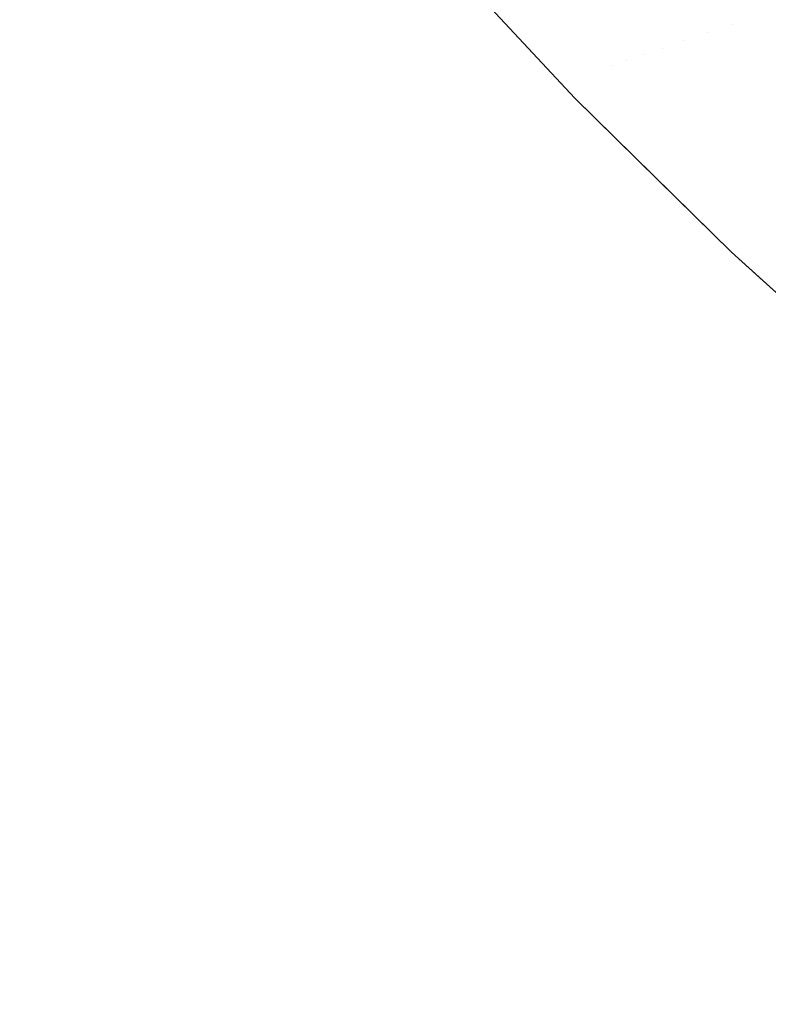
# Model space of a CAD drawing. Header units: centimetres. Extents: x -44.1 to 45.2, y 4.2 to 6.
# Tile 139 of 256: x -14.0743 to -14.0431, y 4.5621 to 4.6031. Entities that reach past the tile are written whole.
import ezdxf

# ---------------------------------------------------------------- set-up
doc = ezdxf.new("R2010")
doc.units = ezdxf.units.CM
doc.header["$LTSCALE"] = 2.54
doc.layers.add('Lucido design-1', color=7, linetype='Continuous')

# ---------------------------------------------------------------- blocks, each defined once
blk = doc.blocks.new('Gruppo-4-1')
at = {"color": 7, "linetype": 'Continuous', "lineweight": 9}
blk.add_3dface([(-43.918995, 5.900212, -2276.22217), (-43.918995, 4.300212, -2276.22217), (45.04592, 4.300212, -2276.22217), (45.04592, 5.900212, -2276.22217)], dxfattribs=at)
for points, invisible_edges in [([(-14.062954, 4.607369, -2276.944493), (-14.059306, 4.603264, -2276.944493), (-14.059965, 4.603049, -2276.946366), (-14.063621, 4.607164, -2276.946366)], 15), ([(-14.063621, 4.607164, -2276.946366), (-14.059965, 4.603049, -2276.946366), (-14.060688, 4.602814, -2276.948259), (-14.064353, 4.606938, -2276.948259)], 15), ([(-14.048341, 4.606832, -2276.691158), (-14.047772, 4.607017, -2276.689995), (-14.044062, 4.603067, -2276.689995), (-14.044625, 4.602873, -2276.691158)], 15), ([(-14.065152, 4.606692, -2276.95017), (-14.061477, 4.602557, -2276.95017), (-14.062336, 4.602278, -2276.952099), (-14.066022, 4.606425, -2276.952099)], 15), ([(-14.064353, 4.606938, -2276.948259), (-14.060688, 4.602814, -2276.948259), (-14.061477, 4.602557, -2276.95017), (-14.065152, 4.606692, -2276.95017)], 15), ([(-14.049413, 4.606483, -2276.693488), (-14.048889, 4.606654, -2276.692323), (-14.045165, 4.602688, -2276.692323), (-14.045682, 4.60251, -2276.693488)], 15), ([(-14.044625, 4.602873, -2276.691158), (-14.045165, 4.602688, -2276.692323), (-14.048889, 4.606654, -2276.692323), (-14.048341, 4.606832, -2276.691158)], 15), ([(-14.066963, 4.606135, -2276.954044), (-14.063266, 4.601975, -2276.954044), (-14.064269, 4.601649, -2276.956004), (-14.067978, 4.605822, -2276.956004)], 15), ([(-14.066022, 4.606425, -2276.952099), (-14.062336, 4.602278, -2276.952099), (-14.063266, 4.601975, -2276.954044), (-14.066963, 4.606135, -2276.954044)], 15), ([(-14.046652, 4.602177, -2276.695821), (-14.047103, 4.602021, -2276.696987), (-14.050853, 4.606015, -2276.696987), (-14.050395, 4.606164, -2276.695821)], 15), ([(-14.050395, 4.606164, -2276.695821), (-14.049915, 4.60632, -2276.694654), (-14.046178, 4.602339, -2276.694654), (-14.046652, 4.602177, -2276.695821)], 15), ([(-14.045682, 4.60251, -2276.693488), (-14.046178, 4.602339, -2276.694654), (-14.049915, 4.60632, -2276.694654), (-14.049413, 4.606483, -2276.693488)], 15), ([(-14.067978, 4.605822, -2276.956004), (-14.064269, 4.601649, -2276.956004), (-14.065348, 4.601298, -2276.957979), (-14.06907, 4.605486, -2276.957979)], 15), ([(-14.055612, 4.604466, -2276.923745), (-14.057047, 4.606081, -2276.92217), (-14.051771, 4.600424, -2276.92217)], 9), ([(-14.051771, 4.600424, -2276.92217), (-14.057047, 4.606081, -2276.92217), (-14.057047, 4.606081, -2276.72217), (-14.051771, 4.600424, -2276.72217)], 10), ([(-14.051771, 4.600424, -2276.72217), (-14.057047, 4.606081, -2276.72217), (-14.055557, 4.604484, -2276.71995)], 10), ([(-14.052093, 4.605611, -2276.700485), (-14.051702, 4.605738, -2276.699319), (-14.047941, 4.601733, -2276.699319), (-14.048328, 4.601601, -2276.700485)], 15), ([(-14.047533, 4.601874, -2276.698154), (-14.047941, 4.601733, -2276.699319), (-14.051702, 4.605738, -2276.699319), (-14.051288, 4.605873, -2276.698154)], 15), ([(-14.051288, 4.605873, -2276.698154), (-14.050853, 4.606015, -2276.696987), (-14.047103, 4.602021, -2276.696987), (-14.047533, 4.601874, -2276.698154)], 15), ([(-14.06907, 4.605486, -2276.957979), (-14.065348, 4.601298, -2276.957979), (-14.066505, 4.600921, -2276.959966), (-14.070242, 4.605125, -2276.959966)], 15), ([(-14.049036, 4.601357, -2276.702812), (-14.049359, 4.601246, -2276.703974), (-14.053138, 4.605271, -2276.703974), (-14.052811, 4.605377, -2276.702812)], 15), ([(-14.052811, 4.605377, -2276.702812), (-14.052463, 4.605491, -2276.701649), (-14.048693, 4.601475, -2276.701649), (-14.049036, 4.601357, -2276.702812)], 15), ([(-14.048328, 4.601601, -2276.700485), (-14.048693, 4.601475, -2276.701649), (-14.052463, 4.605491, -2276.701649), (-14.052093, 4.605611, -2276.700485)], 15), ([(-14.070242, 4.605125, -2276.959966), (-14.066505, 4.600921, -2276.959966), (-14.067743, 4.600518, -2276.961965), (-14.071495, 4.60474, -2276.961965)], 15), ([(-14.054455, 4.604843, -2276.709751), (-14.054233, 4.604915, -2276.7086), (-14.05044, 4.600875, -2276.7086), (-14.050858, 4.600731, -2276.710899)], 15), ([(-14.05044, 4.600875, -2276.7086), (-14.054233, 4.604915, -2276.7086), (-14.053991, 4.604994, -2276.707447)], 11), ([(-14.053991, 4.604994, -2276.707447), (-14.053727, 4.605079, -2276.706291), (-14.049941, 4.601046, -2276.706291), (-14.05044, 4.600875, -2276.7086)], 15), ([(-14.04966, 4.601143, -2276.705134), (-14.049941, 4.601046, -2276.706291), (-14.053727, 4.605079, -2276.706291), (-14.053443, 4.605172, -2276.705134)], 15), ([(-14.053443, 4.605172, -2276.705134), (-14.053138, 4.605271, -2276.703974), (-14.049359, 4.601246, -2276.703974), (-14.04966, 4.601143, -2276.705134)], 15), ([(-14.071495, 4.60474, -2276.961965), (-14.067743, 4.600518, -2276.961965), (-14.069063, 4.600088, -2276.963974), (-14.072831, 4.604328, -2276.963974)], 15), ([(-14.051747, 4.600426, -2276.71995), (-14.055557, 4.604484, -2276.71995), (-14.055447, 4.60452, -2276.717712), (-14.051638, 4.600463, -2276.717712)], 15), ([(-14.051638, 4.600463, -2276.717712), (-14.055447, 4.60452, -2276.717712), (-14.055262, 4.60458, -2276.715456), (-14.051455, 4.600526, -2276.715456)], 15), ([(-14.051455, 4.600526, -2276.715456), (-14.055262, 4.60458, -2276.715456), (-14.054999, 4.604666, -2276.713185), (-14.051195, 4.600615, -2276.713185)], 15), ([(-14.051195, 4.600615, -2276.713185), (-14.054999, 4.604666, -2276.713185), (-14.054656, 4.604777, -2276.710899), (-14.050858, 4.600731, -2276.710899)], 15), ([(-14.050858, 4.600731, -2276.710899), (-14.054656, 4.604777, -2276.710899), (-14.054455, 4.604843, -2276.709751)], 11), ([(-14.072831, 4.604328, -2276.963974), (-14.069063, 4.600088, -2276.963974), (-14.070469, 4.599631, -2276.96599), (-14.074254, 4.60389, -2276.96599)], 15), ([(-14.053068, 4.599972, -2276.935444), (-14.056895, 4.604048, -2276.935444), (-14.056575, 4.604153, -2276.933702), (-14.052751, 4.60008, -2276.933702)], 15), ([(-14.052751, 4.60008, -2276.933702), (-14.056575, 4.604153, -2276.933702), (-14.056303, 4.604241, -2276.931982), (-14.052483, 4.600172, -2276.931982)], 15), ([(-14.052483, 4.600172, -2276.931982), (-14.056303, 4.604241, -2276.931982), (-14.056079, 4.604314, -2276.930287), (-14.052262, 4.600249, -2276.930287)], 15), ([(-14.052262, 4.600249, -2276.930287), (-14.056079, 4.604314, -2276.930287), (-14.055899, 4.604372, -2276.928615), (-14.052085, 4.60031, -2276.928615)], 15), ([(-14.052085, 4.60031, -2276.928615), (-14.055899, 4.604372, -2276.928615), (-14.055763, 4.604417, -2276.926967), (-14.05195, 4.600356, -2276.926967)], 15), ([(-14.05195, 4.600356, -2276.926967), (-14.055763, 4.604417, -2276.926967), (-14.055668, 4.604448, -2276.925344), (-14.051856, 4.600388, -2276.925344)], 15), ([(-14.051856, 4.600388, -2276.925344), (-14.055668, 4.604448, -2276.925344), (-14.055612, 4.604466, -2276.923745), (-14.051801, 4.600407, -2276.923745)], 15), ([(-14.051771, 4.600424, -2276.92217), (-14.051801, 4.600407, -2276.923745), (-14.055612, 4.604466, -2276.923745)], 11), ([(-14.055557, 4.604484, -2276.71995), (-14.051747, 4.600426, -2276.71995), (-14.051771, 4.600424, -2276.72217)], 11), ([(-14.074254, 4.60389, -2276.96599), (-14.070469, 4.599631, -2276.96599), (-14.071961, 4.599145, -2276.968013), (-14.075764, 4.603425, -2276.968013)], 15), ([(-14.054327, 4.599539, -2276.940809), (-14.058171, 4.603633, -2276.940809), (-14.057691, 4.603789, -2276.938998), (-14.053853, 4.599702, -2276.938998)], 15), ([(-14.053853, 4.599702, -2276.938998), (-14.057691, 4.603789, -2276.938998), (-14.057267, 4.603927, -2276.93721), (-14.053434, 4.599846, -2276.93721)], 15), ([(-14.053434, 4.599846, -2276.93721), (-14.057267, 4.603927, -2276.93721), (-14.056895, 4.604048, -2276.935444), (-14.053068, 4.599972, -2276.935444)], 15), ([(-14.075764, 4.603425, -2276.968013), (-14.071961, 4.599145, -2276.968013), (-14.073543, 4.598631, -2276.97004), (-14.077365, 4.602932, -2276.97004)], 15), ([(-14.056097, 4.598931, -2276.946366), (-14.059965, 4.603049, -2276.946366), (-14.059306, 4.603264, -2276.944493), (-14.055447, 4.599154, -2276.944493)], 15), ([(-14.055447, 4.599154, -2276.944493), (-14.059306, 4.603264, -2276.944493), (-14.058709, 4.603458, -2276.942641), (-14.054857, 4.599357, -2276.942641)], 15), ([(-14.054857, 4.599357, -2276.942641), (-14.058709, 4.603458, -2276.942641), (-14.058171, 4.603633, -2276.940809), (-14.054327, 4.599539, -2276.940809)], 15), ([(-14.04287, 4.603476, -2276.687674), (-14.038971, 4.599542, -2276.687674), (-14.040146, 4.599116, -2276.689995), (-14.044062, 4.603067, -2276.689995)], 15), ([(-14.077365, 4.602932, -2276.97004), (-14.073543, 4.598631, -2276.97004), (-14.075216, 4.598086, -2276.972069), (-14.079059, 4.602411, -2276.972069)], 15), ([(-14.056811, 4.598685, -2276.948259), (-14.060688, 4.602814, -2276.948259), (-14.059965, 4.603049, -2276.946366), (-14.056097, 4.598931, -2276.946366)], 15), ([(-14.041233, 4.598721, -2276.692323), (-14.045165, 4.602688, -2276.692323), (-14.044625, 4.602873, -2276.691158)], 11), ([(-14.044625, 4.602873, -2276.691158), (-14.044062, 4.603067, -2276.689995), (-14.040146, 4.599116, -2276.689995), (-14.041233, 4.598721, -2276.692323)], 15), ([(-14.058438, 4.598126, -2276.952099), (-14.062336, 4.602278, -2276.952099), (-14.061477, 4.602557, -2276.95017), (-14.05759, 4.598417, -2276.95017)], 15), ([(-14.05759, 4.598417, -2276.95017), (-14.061477, 4.602557, -2276.95017), (-14.060688, 4.602814, -2276.948259), (-14.056811, 4.598685, -2276.948259)], 15), ([(-14.042233, 4.598359, -2276.694654), (-14.046178, 4.602339, -2276.694654), (-14.045682, 4.60251, -2276.693488)], 11), ([(-14.045682, 4.60251, -2276.693488), (-14.045165, 4.602688, -2276.692323), (-14.041233, 4.598721, -2276.692323), (-14.042233, 4.598359, -2276.694654)], 15), ([(-14.059356, 4.597811, -2276.954044), (-14.063266, 4.601975, -2276.954044), (-14.062336, 4.602278, -2276.952099), (-14.058438, 4.598126, -2276.952099)], 15), ([(-14.043145, 4.598028, -2276.696987), (-14.047103, 4.602021, -2276.696987), (-14.046652, 4.602177, -2276.695821)], 11), ([(-14.046652, 4.602177, -2276.695821), (-14.046178, 4.602339, -2276.694654), (-14.042233, 4.598359, -2276.694654), (-14.043145, 4.598028, -2276.696987)], 15), ([(-14.061411, 4.597104, -2276.957979), (-14.065348, 4.601298, -2276.957979), (-14.064269, 4.601649, -2276.956004), (-14.060346, 4.59747, -2276.956004)], 15), ([(-14.060346, 4.59747, -2276.956004), (-14.064269, 4.601649, -2276.956004), (-14.063266, 4.601975, -2276.954044), (-14.059356, 4.597811, -2276.954044)], 15), ([(-14.048328, 4.601601, -2276.700485), (-14.047941, 4.601733, -2276.699319), (-14.043971, 4.597728, -2276.699319), (-14.044712, 4.59746, -2276.701649)], 15), ([(-14.043971, 4.597728, -2276.699319), (-14.047941, 4.601733, -2276.699319), (-14.047533, 4.601874, -2276.698154)], 11), ([(-14.047533, 4.601874, -2276.698154), (-14.047103, 4.602021, -2276.696987), (-14.043145, 4.598028, -2276.696987), (-14.043971, 4.597728, -2276.699319)], 15), ([(-14.062553, 4.596712, -2276.959966), (-14.066505, 4.600921, -2276.959966), (-14.065348, 4.601298, -2276.957979), (-14.061411, 4.597104, -2276.957979)], 15), ([(-14.04966, 4.601143, -2276.705134), (-14.049359, 4.601246, -2276.703974), (-14.045369, 4.597221, -2276.703974), (-14.045943, 4.597013, -2276.706291)], 15), ([(-14.045369, 4.597221, -2276.703974), (-14.049359, 4.601246, -2276.703974), (-14.049036, 4.601357, -2276.702812)], 11), ([(-14.049036, 4.601357, -2276.702812), (-14.048693, 4.601475, -2276.701649), (-14.044712, 4.59746, -2276.701649), (-14.045369, 4.597221, -2276.703974)], 15), ([(-14.044712, 4.59746, -2276.701649), (-14.048693, 4.601475, -2276.701649), (-14.048328, 4.601601, -2276.700485)], 11), ([(-14.063775, 4.596292, -2276.961965), (-14.067743, 4.600518, -2276.961965), (-14.066505, 4.600921, -2276.959966), (-14.062553, 4.596712, -2276.959966)], 15), ([(-14.05044, 4.600875, -2276.7086), (-14.046435, 4.596835, -2276.7086), (-14.046847, 4.596685, -2276.710899), (-14.050858, 4.600731, -2276.710899)], 15), ([(-14.049941, 4.601046, -2276.706291), (-14.045943, 4.597013, -2276.706291), (-14.046435, 4.596835, -2276.7086), (-14.05044, 4.600875, -2276.7086)], 15), ([(-14.045943, 4.597013, -2276.706291), (-14.049941, 4.601046, -2276.706291), (-14.04966, 4.601143, -2276.705134)], 11), ([(-14.065078, 4.595844, -2276.963974), (-14.069063, 4.600088, -2276.963974), (-14.067743, 4.600518, -2276.961965), (-14.063775, 4.596292, -2276.961965)], 15), ([(-14.051801, 4.600407, -2276.923745), (-14.047777, 4.596348, -2276.923745), (-14.047832, 4.596328, -2276.925344), (-14.051856, 4.600388, -2276.925344)], 15), ([(-14.051801, 4.600407, -2276.923745), (-14.051771, 4.600424, -2276.92217), (-14.051184, 4.599795, -2276.92217)], 9), ([(-14.047777, 4.596348, -2276.923745), (-14.051801, 4.600407, -2276.923745), (-14.051184, 4.599795, -2276.92217)], 11), ([(-14.051184, 4.599795, -2276.72217), (-14.051771, 4.600424, -2276.72217), (-14.051747, 4.600426, -2276.71995)], 10), ([(-14.051771, 4.600424, -2276.72217), (-14.051184, 4.599795, -2276.72217), (-14.051184, 4.599795, -2276.92217), (-14.051771, 4.600424, -2276.92217)], 10), ([(-14.051638, 4.600463, -2276.717712), (-14.047617, 4.596406, -2276.717712), (-14.047724, 4.596367, -2276.71995), (-14.051747, 4.600426, -2276.71995)], 15), ([(-14.051184, 4.599795, -2276.72217), (-14.051747, 4.600426, -2276.71995), (-14.047724, 4.596367, -2276.71995)], 11), ([(-14.051455, 4.600526, -2276.715456), (-14.047437, 4.596472, -2276.715456), (-14.047617, 4.596406, -2276.717712), (-14.051638, 4.600463, -2276.717712)], 15), ([(-14.051195, 4.600615, -2276.713185), (-14.04718, 4.596564, -2276.713185), (-14.047437, 4.596472, -2276.715456), (-14.051455, 4.600526, -2276.715456)], 15), ([(-14.050858, 4.600731, -2276.710899), (-14.046847, 4.596685, -2276.710899), (-14.04718, 4.596564, -2276.713185), (-14.051195, 4.600615, -2276.713185)], 15), ([(-14.066465, 4.595367, -2276.96599), (-14.070469, 4.599631, -2276.96599), (-14.069063, 4.600088, -2276.963974), (-14.065078, 4.595844, -2276.963974)], 15), ([(-14.052751, 4.60008, -2276.933702), (-14.048715, 4.596008, -2276.933702), (-14.049027, 4.595895, -2276.935444), (-14.053068, 4.599972, -2276.935444)], 15), ([(-14.052483, 4.600172, -2276.931982), (-14.048451, 4.596104, -2276.931982), (-14.048715, 4.596008, -2276.933702), (-14.052751, 4.60008, -2276.933702)], 15), ([(-14.052262, 4.600249, -2276.930287), (-14.048232, 4.596183, -2276.930287), (-14.048451, 4.596104, -2276.931982), (-14.052483, 4.600172, -2276.931982)], 15), ([(-14.052085, 4.60031, -2276.928615), (-14.048057, 4.596246, -2276.928615), (-14.048232, 4.596183, -2276.930287), (-14.052262, 4.600249, -2276.930287)], 15), ([(-14.05195, 4.600356, -2276.926967), (-14.047924, 4.596295, -2276.926967), (-14.048057, 4.596246, -2276.928615), (-14.052085, 4.60031, -2276.928615)], 15), ([(-14.051856, 4.600388, -2276.925344), (-14.047832, 4.596328, -2276.925344), (-14.047924, 4.596295, -2276.926967), (-14.05195, 4.600356, -2276.926967)], 15), ([(-14.067938, 4.594861, -2276.968013), (-14.071961, 4.599145, -2276.968013), (-14.070469, 4.599631, -2276.96599), (-14.066465, 4.595367, -2276.96599)], 15), ([(-14.053853, 4.599702, -2276.938998), (-14.049802, 4.595614, -2276.938998), (-14.050269, 4.595444, -2276.940809), (-14.054327, 4.599539, -2276.940809)], 15), ([(-14.053434, 4.599846, -2276.93721), (-14.049388, 4.595764, -2276.93721), (-14.049802, 4.595614, -2276.938998), (-14.053853, 4.599702, -2276.938998)], 15), ([(-14.053068, 4.599972, -2276.935444), (-14.049027, 4.595895, -2276.935444), (-14.049388, 4.595764, -2276.93721), (-14.053434, 4.599846, -2276.93721)], 15), ([(-14.051184, 4.599795, -2276.92217), (-14.044674, 4.593383, -2276.92217), (-14.047777, 4.596348, -2276.923745)], 10), ([(-14.044674, 4.593383, -2276.92217), (-14.051184, 4.599795, -2276.92217), (-14.051184, 4.599795, -2276.72217), (-14.047726, 4.596389, -2276.72217)], 10), ([(-14.047724, 4.596367, -2276.71995), (-14.047726, 4.596389, -2276.72217), (-14.051184, 4.599795, -2276.72217)], 9), ([(-14.054857, 4.599357, -2276.942641), (-14.050792, 4.595255, -2276.942641), (-14.051373, 4.595044, -2276.944493), (-14.055447, 4.599154, -2276.944493)], 15), ([(-14.054327, 4.599539, -2276.940809), (-14.050269, 4.595444, -2276.940809), (-14.050792, 4.595255, -2276.942641), (-14.054857, 4.599357, -2276.942641)], 15), ([(-14.069499, 4.594324, -2276.97004), (-14.073543, 4.598631, -2276.97004), (-14.071961, 4.599145, -2276.968013), (-14.067938, 4.594861, -2276.968013)], 15), ([(-14.056097, 4.598931, -2276.946366), (-14.052014, 4.594811, -2276.946366), (-14.052718, 4.594556, -2276.948259), (-14.056811, 4.598685, -2276.948259)], 15), ([(-14.055447, 4.599154, -2276.944493), (-14.051373, 4.595044, -2276.944493), (-14.052014, 4.594811, -2276.946366), (-14.056097, 4.598931, -2276.946366)], 15), ([(-14.071151, 4.593757, -2276.972069), (-14.075216, 4.598086, -2276.972069), (-14.073543, 4.598631, -2276.97004), (-14.069499, 4.594324, -2276.97004)], 15), ([(-14.05759, 4.598417, -2276.95017), (-14.053487, 4.594277, -2276.95017), (-14.054323, 4.593974, -2276.952099), (-14.058438, 4.598126, -2276.952099)], 15), ([(-14.056811, 4.598685, -2276.948259), (-14.052718, 4.594556, -2276.948259), (-14.053487, 4.594277, -2276.95017), (-14.05759, 4.598417, -2276.95017)], 15), ([(-14.038974, 4.594039, -2276.696987), (-14.043145, 4.598028, -2276.696987), (-14.042233, 4.598359, -2276.694654), (-14.038075, 4.594383, -2276.694654)], 15), ([(-14.072894, 4.593158, -2276.974099), (-14.076982, 4.597512, -2276.974099), (-14.075216, 4.598086, -2276.972069), (-14.071151, 4.593757, -2276.972069)], 15), ([(-14.058438, 4.598126, -2276.952099), (-14.054323, 4.593974, -2276.952099), (-14.055228, 4.593646, -2276.954044), (-14.059356, 4.597811, -2276.954044)], 15), ([(-14.039788, 4.593727, -2276.699319), (-14.043971, 4.597728, -2276.699319), (-14.043145, 4.598028, -2276.696987), (-14.038974, 4.594039, -2276.696987)], 15), ([(-14.059356, 4.597811, -2276.954044), (-14.055228, 4.593646, -2276.954044), (-14.056204, 4.593292, -2276.956004), (-14.060346, 4.59747, -2276.956004)], 15), ([(-14.040518, 4.593448, -2276.701649), (-14.044712, 4.59746, -2276.701649), (-14.043971, 4.597728, -2276.699319), (-14.039788, 4.593727, -2276.699319)], 15), ([(-14.074731, 4.592527, -2276.976126), (-14.078843, 4.596906, -2276.976126), (-14.076982, 4.597512, -2276.974099), (-14.072894, 4.593158, -2276.974099)], 15), ([(-14.060346, 4.59747, -2276.956004), (-14.056204, 4.593292, -2276.956004), (-14.057254, 4.592911, -2276.957979), (-14.061411, 4.597104, -2276.957979)], 15), ([(-14.04173, 4.592984, -2276.706291), (-14.045943, 4.597013, -2276.706291), (-14.045369, 4.597221, -2276.703974), (-14.041165, 4.593201, -2276.703974)], 15), ([(-14.041165, 4.593201, -2276.703974), (-14.045369, 4.597221, -2276.703974), (-14.044712, 4.59746, -2276.701649), (-14.040518, 4.593448, -2276.701649)], 15), ([(-14.062553, 4.596712, -2276.959966), (-14.058381, 4.592502, -2276.959966), (-14.059586, 4.592065, -2276.961965), (-14.063775, 4.596292, -2276.961965)], 15), ([(-14.061411, 4.597104, -2276.957979), (-14.057254, 4.592911, -2276.957979), (-14.058381, 4.592502, -2276.959966), (-14.062553, 4.596712, -2276.959966)], 15), ([(-14.042621, 4.592644, -2276.710899), (-14.046847, 4.596685, -2276.710899), (-14.046435, 4.596835, -2276.7086), (-14.042215, 4.592799, -2276.7086)], 15), ([(-14.042215, 4.592799, -2276.7086), (-14.046435, 4.596835, -2276.7086), (-14.045943, 4.597013, -2276.706291), (-14.04173, 4.592984, -2276.706291)], 15), ([(-14.043682, 4.592238, -2276.926967), (-14.047924, 4.596295, -2276.926967), (-14.047832, 4.596328, -2276.925344), (-14.043591, 4.592273, -2276.925344)], 15), ([(-14.043537, 4.592293, -2276.923745), (-14.043591, 4.592273, -2276.925344), (-14.047832, 4.596328, -2276.925344), (-14.047777, 4.596348, -2276.923745)], 15), ([(-14.043537, 4.592293, -2276.923745), (-14.047777, 4.596348, -2276.923745), (-14.044674, 4.593383, -2276.92217)], 11), ([(-14.047726, 4.596389, -2276.72217), (-14.044674, 4.593383, -2276.72217), (-14.044674, 4.593383, -2276.92217)], 10), ([(-14.044674, 4.593383, -2276.72217), (-14.047726, 4.596389, -2276.72217), (-14.047724, 4.596367, -2276.71995)], 10), ([(-14.043485, 4.592313, -2276.71995), (-14.047724, 4.596367, -2276.71995), (-14.047617, 4.596406, -2276.717712), (-14.04338, 4.592354, -2276.717712)], 15), ([(-14.047724, 4.596367, -2276.71995), (-14.043485, 4.592313, -2276.71995), (-14.044674, 4.593383, -2276.72217)], 11), ([(-14.04338, 4.592354, -2276.717712), (-14.047617, 4.596406, -2276.717712), (-14.047437, 4.596472, -2276.715456), (-14.043202, 4.592422, -2276.715456)], 15), ([(-14.043202, 4.592422, -2276.715456), (-14.047437, 4.596472, -2276.715456), (-14.04718, 4.596564, -2276.713185), (-14.042949, 4.592518, -2276.713185)], 15), ([(-14.042949, 4.592518, -2276.713185), (-14.04718, 4.596564, -2276.713185), (-14.046847, 4.596685, -2276.710899), (-14.042621, 4.592644, -2276.710899)], 15), ([(-14.063775, 4.596292, -2276.961965), (-14.059586, 4.592065, -2276.961965), (-14.060871, 4.591599, -2276.963974), (-14.065078, 4.595844, -2276.963974)], 15), ([(-14.045125, 4.591686, -2276.93721), (-14.049388, 4.595764, -2276.93721), (-14.049027, 4.595895, -2276.935444), (-14.044768, 4.591822, -2276.935444)], 15), ([(-14.044768, 4.591822, -2276.935444), (-14.049027, 4.595895, -2276.935444), (-14.048715, 4.596008, -2276.933702), (-14.044461, 4.59194, -2276.933702)], 15), ([(-14.044461, 4.59194, -2276.933702), (-14.048715, 4.596008, -2276.933702), (-14.048451, 4.596104, -2276.931982), (-14.044201, 4.59204, -2276.931982)], 15), ([(-14.044201, 4.59204, -2276.931982), (-14.048451, 4.596104, -2276.931982), (-14.048232, 4.596183, -2276.930287), (-14.043985, 4.592122, -2276.930287)], 15), ([(-14.043985, 4.592122, -2276.930287), (-14.048232, 4.596183, -2276.930287), (-14.048057, 4.596246, -2276.928615), (-14.043813, 4.592188, -2276.928615)], 15), ([(-14.043813, 4.592188, -2276.928615), (-14.048057, 4.596246, -2276.928615), (-14.047924, 4.596295, -2276.926967), (-14.043682, 4.592238, -2276.926967)], 15), ([(-14.065078, 4.595844, -2276.963974), (-14.060871, 4.591599, -2276.963974), (-14.062239, 4.591103, -2276.96599), (-14.066465, 4.595367, -2276.96599)], 15), ([(-14.045992, 4.591354, -2276.940809), (-14.050269, 4.595444, -2276.940809), (-14.049802, 4.595614, -2276.938998), (-14.045532, 4.59153, -2276.938998)], 15), ([(-14.045532, 4.59153, -2276.938998), (-14.049802, 4.595614, -2276.938998), (-14.049388, 4.595764, -2276.93721), (-14.045125, 4.591686, -2276.93721)], 15), ([(-14.066465, 4.595367, -2276.96599), (-14.062239, 4.591103, -2276.96599), (-14.063691, 4.590576, -2276.968013), (-14.067938, 4.594861, -2276.968013)], 15), ([(-14.04708, 4.590938, -2276.944493), (-14.051373, 4.595044, -2276.944493), (-14.050792, 4.595255, -2276.942641), (-14.046507, 4.591157, -2276.942641)], 15), ([(-14.046507, 4.591157, -2276.942641), (-14.050792, 4.595255, -2276.942641), (-14.050269, 4.595444, -2276.940809), (-14.045992, 4.591354, -2276.940809)], 15), ([(-14.067938, 4.594861, -2276.968013), (-14.063691, 4.590576, -2276.968013), (-14.065231, 4.590018, -2276.97004), (-14.069499, 4.594324, -2276.97004)], 15), ([(-14.048405, 4.590431, -2276.948259), (-14.052718, 4.594556, -2276.948259), (-14.052014, 4.594811, -2276.946366), (-14.047712, 4.590697, -2276.946366)], 15), ([(-14.047712, 4.590697, -2276.946366), (-14.052014, 4.594811, -2276.946366), (-14.051373, 4.595044, -2276.944493), (-14.04708, 4.590938, -2276.944493)], 15), ([(-14.069499, 4.594324, -2276.97004), (-14.065231, 4.590018, -2276.97004), (-14.066859, 4.589427, -2276.972069), (-14.071151, 4.593757, -2276.972069)], 15), ([(-14.049986, 4.589827, -2276.952099), (-14.054323, 4.593974, -2276.952099), (-14.053487, 4.594277, -2276.95017), (-14.049162, 4.590142, -2276.95017)], 15), ([(-14.049162, 4.590142, -2276.95017), (-14.053487, 4.594277, -2276.95017), (-14.052718, 4.594556, -2276.948259), (-14.048405, 4.590431, -2276.948259)], 15), ([(-14.050877, 4.589486, -2276.954044), (-14.055228, 4.593646, -2276.954044), (-14.054323, 4.593974, -2276.952099), (-14.049986, 4.589827, -2276.952099)], 15), ([(-14.071151, 4.593757, -2276.972069), (-14.066859, 4.589427, -2276.972069), (-14.068578, 4.588804, -2276.974099), (-14.072894, 4.593158, -2276.974099)], 15), ([(-14.051839, 4.589118, -2276.956004), (-14.056204, 4.593292, -2276.956004), (-14.055228, 4.593646, -2276.954044), (-14.050877, 4.589486, -2276.954044)], 15), ([(-14.072894, 4.593158, -2276.974099), (-14.068578, 4.588804, -2276.974099), (-14.07039, 4.588147, -2276.976126), (-14.074731, 4.592527, -2276.976126)], 15), ([(-14.052874, 4.588722, -2276.957979), (-14.057254, 4.592911, -2276.957979), (-14.056204, 4.593292, -2276.956004), (-14.051839, 4.589118, -2276.956004)], 15), ([(-14.044674, 4.593383, -2276.92217), (-14.043501, 4.592321, -2276.92217), (-14.043537, 4.592293, -2276.923745)], 10), ([(-14.037456, 4.58685, -2276.92217), (-14.043501, 4.592321, -2276.92217), (-14.044674, 4.593383, -2276.72217), (-14.039036, 4.588281, -2276.72217)], 10), ([(-14.043501, 4.592321, -2276.92217), (-14.044674, 4.593383, -2276.92217), (-14.044674, 4.593383, -2276.72217)], 10), ([(-14.043485, 4.592313, -2276.71995), (-14.039026, 4.588268, -2276.71995), (-14.039036, 4.588281, -2276.72217), (-14.044674, 4.593383, -2276.72217)], 11), ([(-14.053984, 4.588298, -2276.959966), (-14.058381, 4.592502, -2276.959966), (-14.057254, 4.592911, -2276.957979), (-14.052874, 4.588722, -2276.957979)], 15), ([(-14.074731, 4.592527, -2276.976126), (-14.07039, 4.588147, -2276.976126), (-14.072296, 4.587456, -2276.978149), (-14.076663, 4.591862, -2276.978149)], 15), ([(-14.055171, 4.587844, -2276.961965), (-14.059586, 4.592065, -2276.961965), (-14.058381, 4.592502, -2276.959966), (-14.053984, 4.588298, -2276.959966)], 15), ([(-14.043682, 4.592238, -2276.926967), (-14.03922, 4.58819, -2276.926967), (-14.039349, 4.588138, -2276.928615), (-14.043813, 4.592188, -2276.928615)], 15), ([(-14.043591, 4.592273, -2276.925344), (-14.03913, 4.588226, -2276.925344), (-14.03922, 4.58819, -2276.926967), (-14.043682, 4.592238, -2276.926967)], 15), ([(-14.039077, 4.588248, -2276.923745), (-14.03913, 4.588226, -2276.925344), (-14.043591, 4.592273, -2276.925344), (-14.043537, 4.592293, -2276.923745)], 15), ([(-14.043537, 4.592293, -2276.923745), (-14.043501, 4.592321, -2276.92217), (-14.037456, 4.58685, -2276.92217), (-14.039077, 4.588248, -2276.923745)], 13), ([(-14.04338, 4.592354, -2276.717712), (-14.038922, 4.58831, -2276.717712), (-14.039026, 4.588268, -2276.71995), (-14.043485, 4.592313, -2276.71995)], 15), ([(-14.043202, 4.592422, -2276.715456), (-14.038747, 4.588381, -2276.715456), (-14.038922, 4.58831, -2276.717712), (-14.04338, 4.592354, -2276.717712)], 15), ([(-14.042949, 4.592518, -2276.713185), (-14.038498, 4.588481, -2276.713185), (-14.038747, 4.588381, -2276.715456), (-14.043202, 4.592422, -2276.715456)], 15), ([(-14.076663, 4.591862, -2276.978149), (-14.072296, 4.587456, -2276.978149), (-14.074297, 4.58673, -2276.980164), (-14.078693, 4.591165, -2276.980164)], 15), ([(-14.056437, 4.587359, -2276.963974), (-14.060871, 4.591599, -2276.963974), (-14.059586, 4.592065, -2276.961965), (-14.055171, 4.587844, -2276.961965)], 15), ([(-14.044768, 4.591822, -2276.935444), (-14.040289, 4.587759, -2276.935444), (-14.040639, 4.587618, -2276.93721), (-14.045125, 4.591686, -2276.93721)], 15), ([(-14.044461, 4.59194, -2276.933702), (-14.039986, 4.587881, -2276.933702), (-14.040289, 4.587759, -2276.935444), (-14.044768, 4.591822, -2276.935444)], 15), ([(-14.044201, 4.59204, -2276.931982), (-14.03973, 4.587985, -2276.931982), (-14.039986, 4.587881, -2276.933702), (-14.044461, 4.59194, -2276.933702)], 15), ([(-14.043985, 4.592122, -2276.930287), (-14.039518, 4.58807, -2276.930287), (-14.03973, 4.587985, -2276.931982), (-14.044201, 4.59204, -2276.931982)], 15), ([(-14.043813, 4.592188, -2276.928615), (-14.039349, 4.588138, -2276.928615), (-14.039518, 4.58807, -2276.930287), (-14.043985, 4.592122, -2276.930287)], 15), ([(-14.057785, 4.586844, -2276.96599), (-14.062239, 4.591103, -2276.96599), (-14.060871, 4.591599, -2276.963974), (-14.056437, 4.587359, -2276.963974)], 15), ([(-14.045532, 4.59153, -2276.938998), (-14.04104, 4.587456, -2276.938998), (-14.041493, 4.587274, -2276.940809), (-14.045992, 4.591354, -2276.940809)], 15), ([(-14.045125, 4.591686, -2276.93721), (-14.040639, 4.587618, -2276.93721), (-14.04104, 4.587456, -2276.938998), (-14.045532, 4.59153, -2276.938998)], 15), ([(-14.059216, 4.586296, -2276.968013), (-14.063691, 4.590576, -2276.968013), (-14.062239, 4.591103, -2276.96599), (-14.057785, 4.586844, -2276.96599)], 15), ([(-14.046507, 4.591157, -2276.942641), (-14.042, 4.587069, -2276.942641), (-14.042563, 4.586842, -2276.944493), (-14.04708, 4.590938, -2276.944493)], 15), ([(-14.045992, 4.591354, -2276.940809), (-14.041493, 4.587274, -2276.940809), (-14.042, 4.587069, -2276.942641), (-14.046507, 4.591157, -2276.942641)], 15), ([(-14.060733, 4.585716, -2276.97004), (-14.065231, 4.590018, -2276.97004), (-14.063691, 4.590576, -2276.968013), (-14.059216, 4.586296, -2276.968013)], 15), ([(-14.047712, 4.590697, -2276.946366), (-14.043185, 4.586591, -2276.946366), (-14.043868, 4.586316, -2276.948259), (-14.048405, 4.590431, -2276.948259)], 15), ([(-14.04708, 4.590938, -2276.944493), (-14.042563, 4.586842, -2276.944493), (-14.043185, 4.586591, -2276.946366), (-14.047712, 4.590697, -2276.946366)], 15), ([(-14.048405, 4.590431, -2276.948259), (-14.043868, 4.586316, -2276.948259), (-14.044613, 4.586016, -2276.95017), (-14.049162, 4.590142, -2276.95017)], 15), ([(-14.062337, 4.585103, -2276.972069), (-14.066859, 4.589427, -2276.972069), (-14.065231, 4.590018, -2276.97004), (-14.060733, 4.585716, -2276.97004)], 15), ([(-14.049986, 4.589827, -2276.952099), (-14.045424, 4.585689, -2276.952099), (-14.046301, 4.585335, -2276.954044), (-14.050877, 4.589486, -2276.954044)], 15), ([(-14.049162, 4.590142, -2276.95017), (-14.044613, 4.586016, -2276.95017), (-14.045424, 4.585689, -2276.952099), (-14.049986, 4.589827, -2276.952099)], 15), ([(-14.06403, 4.584455, -2276.974099), (-14.068578, 4.588804, -2276.974099), (-14.066859, 4.589427, -2276.972069), (-14.062337, 4.585103, -2276.972069)], 15), ([(-14.050877, 4.589486, -2276.954044), (-14.046301, 4.585335, -2276.954044), (-14.047248, 4.584953, -2276.956004), (-14.051839, 4.589118, -2276.956004)], 15), ([(-14.051839, 4.589118, -2276.956004), (-14.047248, 4.584953, -2276.956004), (-14.048266, 4.584543, -2276.957979), (-14.052874, 4.588722, -2276.957979)], 15), ([(-14.065815, 4.583772, -2276.976126), (-14.07039, 4.588147, -2276.976126), (-14.068578, 4.588804, -2276.974099), (-14.06403, 4.584455, -2276.974099)], 15), ([(-14.052874, 4.588722, -2276.957979), (-14.048266, 4.584543, -2276.957979), (-14.049358, 4.584102, -2276.959966), (-14.053984, 4.588298, -2276.959966)], 15), ([(-14.067693, 4.583054, -2276.978149), (-14.072296, 4.587456, -2276.978149), (-14.07039, 4.588147, -2276.976126), (-14.065815, 4.583772, -2276.976126)], 15), ([(-14.053984, 4.588298, -2276.959966), (-14.049358, 4.584102, -2276.959966), (-14.050527, 4.583631, -2276.961965), (-14.055171, 4.587844, -2276.961965)], 15), ([(-14.055171, 4.587844, -2276.961965), (-14.050527, 4.583631, -2276.961965), (-14.051773, 4.583129, -2276.963974), (-14.056437, 4.587359, -2276.963974)], 15), ([(-14.069665, 4.5823, -2276.980164), (-14.074297, 4.58673, -2276.980164), (-14.072296, 4.587456, -2276.978149), (-14.067693, 4.583054, -2276.978149)], 15), ([(-14.056437, 4.587359, -2276.963974), (-14.051773, 4.583129, -2276.963974), (-14.053099, 4.582594, -2276.96599), (-14.057785, 4.586844, -2276.96599)], 15), ([(-14.071732, 4.581509, -2276.98217), (-14.076396, 4.585969, -2276.98217), (-14.074297, 4.58673, -2276.980164), (-14.069665, 4.5823, -2276.980164)], 15), ([(-14.057785, 4.586844, -2276.96599), (-14.053099, 4.582594, -2276.96599), (-14.054508, 4.582026, -2276.968013), (-14.059216, 4.586296, -2276.968013)], 15), ([(-14.039103, 4.582215, -2276.948259), (-14.043868, 4.586316, -2276.948259), (-14.043185, 4.586591, -2276.946366), (-14.038432, 4.5825, -2276.946366)], 15), ([(-14.038432, 4.5825, -2276.946366), (-14.043185, 4.586591, -2276.946366), (-14.042563, 4.586842, -2276.944493), (-14.03782, 4.58276, -2276.944493)], 15), ([(-14.059216, 4.586296, -2276.968013), (-14.054508, 4.582026, -2276.968013), (-14.056, 4.581424, -2276.97004), (-14.060733, 4.585716, -2276.97004)], 15), ([(-14.039835, 4.581904, -2276.95017), (-14.044613, 4.586016, -2276.95017), (-14.043868, 4.586316, -2276.948259), (-14.039103, 4.582215, -2276.948259)], 15), ([(-14.073897, 4.580681, -2276.984163), (-14.078593, 4.585172, -2276.984163), (-14.076396, 4.585969, -2276.98217), (-14.071732, 4.581509, -2276.98217)], 15), ([(-14.060733, 4.585716, -2276.97004), (-14.056, 4.581424, -2276.97004), (-14.057579, 4.580787, -2276.972069), (-14.062337, 4.585103, -2276.972069)], 15), ([(-14.041495, 4.581199, -2276.954044), (-14.046301, 4.585335, -2276.954044), (-14.045424, 4.585689, -2276.952099), (-14.040632, 4.581565, -2276.952099)], 15), ([(-14.040632, 4.581565, -2276.952099), (-14.045424, 4.585689, -2276.952099), (-14.044613, 4.586016, -2276.95017), (-14.039835, 4.581904, -2276.95017)], 15), ([(-14.042426, 4.580803, -2276.956004), (-14.047248, 4.584953, -2276.956004), (-14.046301, 4.585335, -2276.954044), (-14.041495, 4.581199, -2276.954044)], 15), ([(-14.07616, 4.579815, -2276.986141), (-14.08089, 4.584339, -2276.986141), (-14.078593, 4.585172, -2276.984163), (-14.073897, 4.580681, -2276.984163)], 15), ([(-14.062337, 4.585103, -2276.972069), (-14.057579, 4.580787, -2276.972069), (-14.059246, 4.580115, -2276.974099), (-14.06403, 4.584455, -2276.974099)], 15), ([(-14.043427, 4.580378, -2276.957979), (-14.048266, 4.584543, -2276.957979), (-14.047248, 4.584953, -2276.956004), (-14.042426, 4.580803, -2276.956004)], 15), ([(-14.06403, 4.584455, -2276.974099), (-14.059246, 4.580115, -2276.974099), (-14.061003, 4.579407, -2276.976126), (-14.065815, 4.583772, -2276.976126)], 15), ([(-14.044501, 4.579922, -2276.959966), (-14.049358, 4.584102, -2276.959966), (-14.048266, 4.584543, -2276.957979), (-14.043427, 4.580378, -2276.957979)], 15), ([(-14.045649, 4.579434, -2276.961965), (-14.050527, 4.583631, -2276.961965), (-14.049358, 4.584102, -2276.959966), (-14.044501, 4.579922, -2276.959966)], 15), ([(-14.065815, 4.583772, -2276.976126), (-14.061003, 4.579407, -2276.976126), (-14.062851, 4.578662, -2276.978149), (-14.067693, 4.583054, -2276.978149)], 15), ([(-14.046874, 4.578913, -2276.963974), (-14.051773, 4.583129, -2276.963974), (-14.050527, 4.583631, -2276.961965), (-14.045649, 4.579434, -2276.961965)], 15), ([(-14.067693, 4.583054, -2276.978149), (-14.062851, 4.578662, -2276.978149), (-14.064791, 4.577879, -2276.980164), (-14.069665, 4.5823, -2276.980164)], 15), ([(-14.048178, 4.578359, -2276.96599), (-14.053099, 4.582594, -2276.96599), (-14.051773, 4.583129, -2276.963974), (-14.046874, 4.578913, -2276.963974)], 15), ([(-14.049563, 4.577771, -2276.968013), (-14.054508, 4.582026, -2276.968013), (-14.053099, 4.582594, -2276.96599), (-14.048178, 4.578359, -2276.96599)], 15), ([(-14.069665, 4.5823, -2276.980164), (-14.064791, 4.577879, -2276.980164), (-14.066826, 4.577059, -2276.98217), (-14.071732, 4.581509, -2276.98217)], 15), ([(-14.05103, 4.577147, -2276.97004), (-14.056, 4.581424, -2276.97004), (-14.054508, 4.582026, -2276.968013), (-14.049563, 4.577771, -2276.968013)], 15), ([(-14.071732, 4.581509, -2276.98217), (-14.066826, 4.577059, -2276.98217), (-14.068957, 4.5762, -2276.984163), (-14.073897, 4.580681, -2276.984163)], 15), ([(-14.052583, 4.576487, -2276.972069), (-14.057579, 4.580787, -2276.972069), (-14.056, 4.581424, -2276.97004), (-14.05103, 4.577147, -2276.97004)], 15), ([(-14.054221, 4.575791, -2276.974099), (-14.059246, 4.580115, -2276.974099), (-14.057579, 4.580787, -2276.972069), (-14.052583, 4.576487, -2276.972069)], 15), ([(-14.042426, 4.580803, -2276.956004), (-14.037369, 4.576673, -2276.956004), (-14.038352, 4.576233, -2276.957979), (-14.043427, 4.580378, -2276.957979)], 15), ([(-14.073897, 4.580681, -2276.984163), (-14.068957, 4.5762, -2276.984163), (-14.071184, 4.575302, -2276.986141), (-14.07616, 4.579815, -2276.986141)], 15), ([(-14.043427, 4.580378, -2276.957979), (-14.038352, 4.576233, -2276.957979), (-14.039407, 4.575761, -2276.959966), (-14.044501, 4.579922, -2276.959966)], 15), ([(-14.055948, 4.575057, -2276.976126), (-14.061003, 4.579407, -2276.976126), (-14.059246, 4.580115, -2276.974099), (-14.054221, 4.575791, -2276.974099)], 15), ([(-14.044501, 4.579922, -2276.959966), (-14.039407, 4.575761, -2276.959966), (-14.040535, 4.575256, -2276.961965), (-14.045649, 4.579434, -2276.961965)], 15), ([(-14.07616, 4.579815, -2276.986141), (-14.071184, 4.575302, -2276.986141), (-14.073508, 4.574365, -2276.988101), (-14.078521, 4.578912, -2276.988101)], 15), ([(-14.057765, 4.574285, -2276.978149), (-14.062851, 4.578662, -2276.978149), (-14.061003, 4.579407, -2276.976126), (-14.055948, 4.575057, -2276.976126)], 15), ([(-14.045649, 4.579434, -2276.961965), (-14.040535, 4.575256, -2276.961965), (-14.041738, 4.574718, -2276.963974), (-14.046874, 4.578913, -2276.963974)], 15), ([(-14.078521, 4.578912, -2276.988101), (-14.073508, 4.574365, -2276.988101), (-14.07593, 4.573388, -2276.990039), (-14.080982, 4.577971, -2276.990039)], 15), ([(-14.046874, 4.578913, -2276.963974), (-14.041738, 4.574718, -2276.963974), (-14.043018, 4.574145, -2276.96599), (-14.048178, 4.578359, -2276.96599)], 15), ([(-14.059673, 4.573475, -2276.980164), (-14.064791, 4.577879, -2276.980164), (-14.062851, 4.578662, -2276.978149), (-14.057765, 4.574285, -2276.978149)], 15), ([(-14.048178, 4.578359, -2276.96599), (-14.043018, 4.574145, -2276.96599), (-14.044378, 4.573536, -2276.968013), (-14.049563, 4.577771, -2276.968013)], 15), ([(-14.061674, 4.572625, -2276.98217), (-14.066826, 4.577059, -2276.98217), (-14.064791, 4.577879, -2276.980164), (-14.059673, 4.573475, -2276.980164)], 15), ([(-14.049563, 4.577771, -2276.968013), (-14.044378, 4.573536, -2276.968013), (-14.045819, 4.572891, -2276.97004), (-14.05103, 4.577147, -2276.97004)], 15), ([(-14.063768, 4.571735, -2276.984163), (-14.068957, 4.5762, -2276.984163), (-14.066826, 4.577059, -2276.98217), (-14.061674, 4.572625, -2276.98217)], 15), ([(-14.05103, 4.577147, -2276.97004), (-14.045819, 4.572891, -2276.97004), (-14.047344, 4.572208, -2276.972069), (-14.052583, 4.576487, -2276.972069)], 15), ([(-14.052583, 4.576487, -2276.972069), (-14.047344, 4.572208, -2276.972069), (-14.048953, 4.571488, -2276.974099), (-14.054221, 4.575791, -2276.974099)], 15), ([(-14.065957, 4.570805, -2276.986141), (-14.071184, 4.575302, -2276.986141), (-14.068957, 4.5762, -2276.984163), (-14.063768, 4.571735, -2276.984163)], 15), ([(-14.054221, 4.575791, -2276.974099), (-14.048953, 4.571488, -2276.974099), (-14.050649, 4.570729, -2276.976126), (-14.055948, 4.575057, -2276.976126)], 15), ([(-14.068242, 4.569834, -2276.988101), (-14.073508, 4.574365, -2276.988101), (-14.071184, 4.575302, -2276.986141), (-14.065957, 4.570805, -2276.986141)], 15), ([(-14.055948, 4.575057, -2276.976126), (-14.050649, 4.570729, -2276.976126), (-14.052433, 4.56993, -2276.978149), (-14.057765, 4.574285, -2276.978149)], 15), ([(-14.070624, 4.568822, -2276.990039), (-14.07593, 4.573388, -2276.990039), (-14.073508, 4.574365, -2276.988101), (-14.068242, 4.569834, -2276.988101)], 15), ([(-14.057765, 4.574285, -2276.978149), (-14.052433, 4.56993, -2276.978149), (-14.054306, 4.569091, -2276.980164), (-14.059673, 4.573475, -2276.980164)], 15), ([(-14.044378, 4.573536, -2276.968013), (-14.043018, 4.574145, -2276.96599), (-14.037616, 4.569956, -2276.96599), (-14.03895, 4.569327, -2276.968013)], 15), ([(-14.073102, 4.567769, -2276.991952), (-14.078451, 4.572372, -2276.991952), (-14.07593, 4.573388, -2276.990039), (-14.070624, 4.568822, -2276.990039)], 15), ([(-14.059673, 4.573475, -2276.980164), (-14.054306, 4.569091, -2276.980164), (-14.056271, 4.568212, -2276.98217), (-14.061674, 4.572625, -2276.98217)], 15), ([(-14.03895, 4.569327, -2276.968013), (-14.040364, 4.568661, -2276.97004), (-14.045819, 4.572891, -2276.97004), (-14.044378, 4.573536, -2276.968013)], 15), ([(-14.061674, 4.572625, -2276.98217), (-14.056271, 4.568212, -2276.98217), (-14.058328, 4.567291, -2276.984163), (-14.063768, 4.571735, -2276.984163)], 15), ([(-14.041859, 4.567956, -2276.972069), (-14.047344, 4.572208, -2276.972069), (-14.045819, 4.572891, -2276.97004), (-14.040364, 4.568661, -2276.97004)], 15), ([(-14.075677, 4.566675, -2276.993838), (-14.08107, 4.571316, -2276.993838), (-14.078451, 4.572372, -2276.991952), (-14.073102, 4.567769, -2276.991952)], 15), ([(-14.043437, 4.567212, -2276.974099), (-14.048953, 4.571488, -2276.974099), (-14.047344, 4.572208, -2276.972069), (-14.041859, 4.567956, -2276.972069)], 15), ([(-14.063768, 4.571735, -2276.984163), (-14.058328, 4.567291, -2276.984163), (-14.060478, 4.566329, -2276.986141), (-14.065957, 4.570805, -2276.986141)], 15), ([(-14.0451, 4.566427, -2276.976126), (-14.050649, 4.570729, -2276.976126), (-14.048953, 4.571488, -2276.974099), (-14.043437, 4.567212, -2276.974099)], 15), ([(-14.065957, 4.570805, -2276.986141), (-14.060478, 4.566329, -2276.986141), (-14.062722, 4.565324, -2276.988101), (-14.068242, 4.569834, -2276.988101)], 15), ([(-14.04685, 4.565602, -2276.978149), (-14.052433, 4.56993, -2276.978149), (-14.050649, 4.570729, -2276.976126), (-14.0451, 4.566427, -2276.976126)], 15), ([(-14.068242, 4.569834, -2276.988101), (-14.062722, 4.565324, -2276.988101), (-14.06506, 4.564278, -2276.990039), (-14.070624, 4.568822, -2276.990039)], 15), ([(-14.048688, 4.564735, -2276.980164), (-14.054306, 4.569091, -2276.980164), (-14.052433, 4.56993, -2276.978149), (-14.04685, 4.565602, -2276.978149)], 15), ([(-14.050615, 4.563827, -2276.98217), (-14.056271, 4.568212, -2276.98217), (-14.054306, 4.569091, -2276.980164), (-14.048688, 4.564735, -2276.980164)], 15), ([(-14.070624, 4.568822, -2276.990039), (-14.06506, 4.564278, -2276.990039), (-14.067494, 4.563188, -2276.991952), (-14.073102, 4.567769, -2276.991952)], 15), ([(-14.052632, 4.562876, -2276.984163), (-14.058328, 4.567291, -2276.984163), (-14.056271, 4.568212, -2276.98217), (-14.050615, 4.563827, -2276.98217)], 15), ([(-14.073102, 4.567769, -2276.991952), (-14.067494, 4.563188, -2276.991952), (-14.070023, 4.562056, -2276.993838), (-14.075677, 4.566675, -2276.993838)], 15), ([(-14.041859, 4.567956, -2276.972069), (-14.036125, 4.563736, -2276.972069), (-14.037672, 4.562968, -2276.974099), (-14.043437, 4.567212, -2276.974099)], 15), ([(-14.054741, 4.561881, -2276.986141), (-14.060478, 4.566329, -2276.986141), (-14.058328, 4.567291, -2276.984163), (-14.052632, 4.562876, -2276.984163)], 15), ([(-14.043437, 4.567212, -2276.974099), (-14.037672, 4.562968, -2276.974099), (-14.039301, 4.562159, -2276.976126), (-14.0451, 4.566427, -2276.976126)], 15), ([(-14.075677, 4.566675, -2276.993838), (-14.070023, 4.562056, -2276.993838), (-14.072647, 4.560881, -2276.995693), (-14.07835, 4.565539, -2276.995693)], 15), ([(-14.0451, 4.566427, -2276.976126), (-14.039301, 4.562159, -2276.976126), (-14.041015, 4.561307, -2276.978149), (-14.04685, 4.565602, -2276.978149)], 15), ([(-14.056942, 4.560843, -2276.988101), (-14.062722, 4.565324, -2276.988101), (-14.060478, 4.566329, -2276.986141), (-14.054741, 4.561881, -2276.986141)], 15), ([(-14.04685, 4.565602, -2276.978149), (-14.041015, 4.561307, -2276.978149), (-14.042815, 4.560413, -2276.980164), (-14.048688, 4.564735, -2276.980164)], 15), ([(-14.07835, 4.565539, -2276.995693), (-14.072647, 4.560881, -2276.995693), (-14.075366, 4.559664, -2276.997512), (-14.081119, 4.564363, -2276.997512)], 15), ([(-14.059235, 4.559762, -2276.990039), (-14.06506, 4.564278, -2276.990039), (-14.062722, 4.565324, -2276.988101), (-14.056942, 4.560843, -2276.988101)], 15), ([(-14.048688, 4.564735, -2276.980164), (-14.042815, 4.560413, -2276.980164), (-14.044703, 4.559475, -2276.98217), (-14.050615, 4.563827, -2276.98217)], 15), ([(-14.061622, 4.558636, -2276.991952), (-14.067494, 4.563188, -2276.991952), (-14.06506, 4.564278, -2276.990039), (-14.059235, 4.559762, -2276.990039)], 15), ([(-14.050615, 4.563827, -2276.98217), (-14.044703, 4.559475, -2276.98217), (-14.046679, 4.558494, -2276.984163), (-14.052632, 4.562876, -2276.984163)], 15), ([(-14.064103, 4.557466, -2276.993838), (-14.070023, 4.562056, -2276.993838), (-14.067494, 4.563188, -2276.991952), (-14.061622, 4.558636, -2276.991952)], 15), ([(-14.052632, 4.562876, -2276.984163), (-14.046679, 4.558494, -2276.984163), (-14.048744, 4.557468, -2276.986141), (-14.054741, 4.561881, -2276.986141)], 15)]:
    blk.add_3dface(points, dxfattribs=dict(at, invisible_edges=invisible_edges))
blk = doc.blocks.new('Gruppo-5-1')
at = {"color": 7}
blk.add_blockref('Gruppo-4-1', (0, 0), dxfattribs=at)

msp = doc.modelspace()

# ---------------------------------------------------------------- block references
at = {"layer": 'Lucido design-1', "color": 7}
msp.add_blockref('Gruppo-5-1', (0, 0), dxfattribs=at)

doc.saveas('drawing.dxf')
